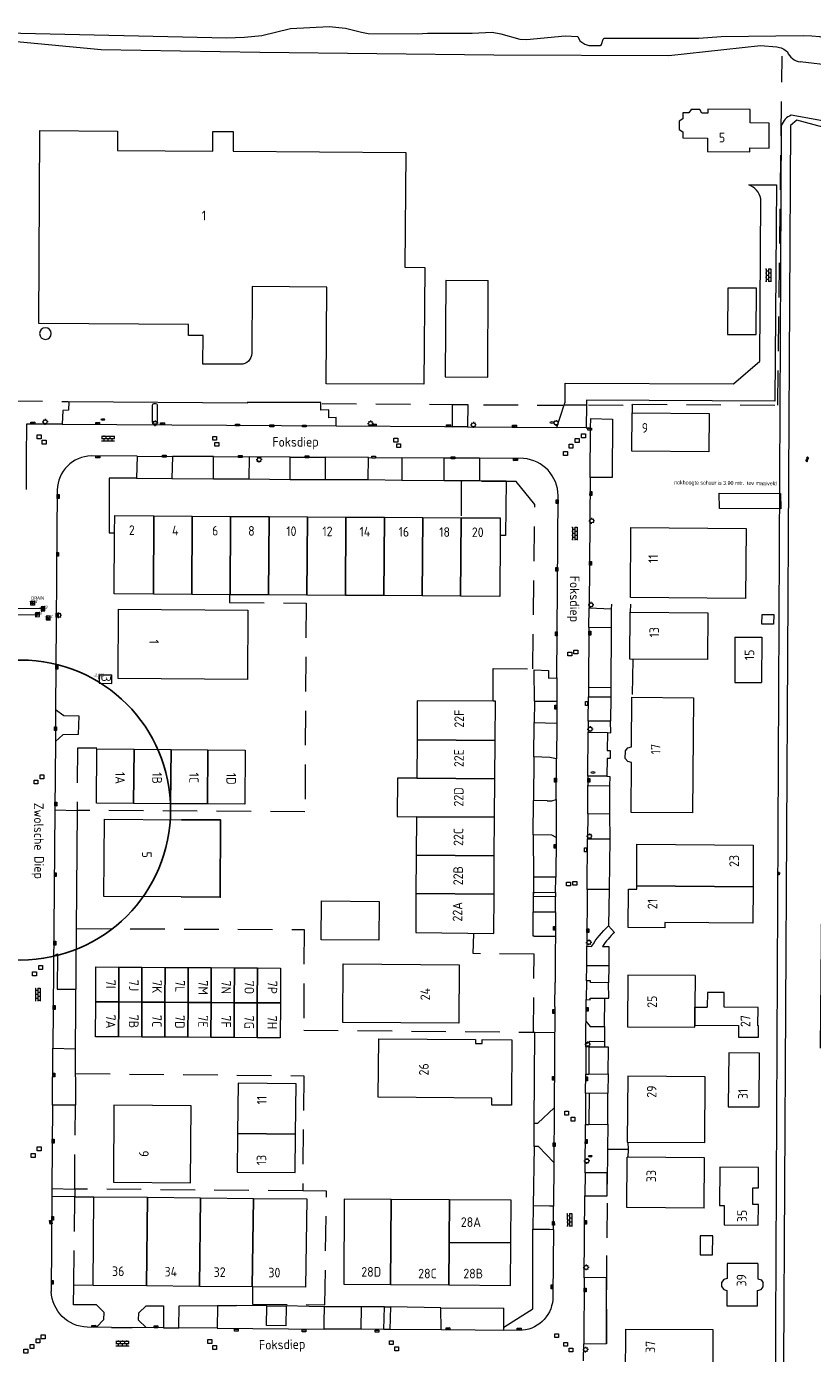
# Model space of a CAD drawing. Extents: x 168769 to 512904, y 516715 to 1559940.
# Tile 27 of 186: x 171055 to 171259, y 518560 to 518906. Entities that reach past the tile are written whole.
import ezdxf
from ezdxf.enums import TextEntityAlignment as Align

# ---------------------------------------------------------------- set-up
doc = ezdxf.new("R2010")
doc.units = 0
doc.header["$MEASUREMENT"] = 0
doc.linetypes.add('LP', pattern=[14, 9, -5])
doc.linetypes.add('OVERBOUW', pattern=[2, 1.5, -0.5])
doc.layers.get('0').update_dxf_attribs({"linetype": 'CONTINUOUS'})
for name, color, linetype, lineweight in [('+Overig_opstal_BWT', 4, 'CONTINUOUS', 0), ('B01_HOOFDGEBOUW', 10, 'CONTINUOUS', 0), ('B02_bijgebouw', 12, 'CONTINUOUS', 0), ('B07_scheidingsmuur', 14, 'CONTINUOUS', 25), ('B16_LUIFEL', 6, 'OVERBOUW', 25), ('H01_HOOGTEPUNT', 7, 'CONTINUOUS', 18), ('H01_SYMBOOL', 7, 'CONTINUOUS', 18), ('L54_Drainageput', 7, 'CONTINUOUS', 18), ('Q21_LANTAARNPAAL', 7, 'CONTINUOUS', 18), ('Q23_kolk', 7, 'CONTINUOUS', 18), ('Q28_rioolput', 7, 'CONTINUOUS', 18), ('Q722_RIOOLPUT_RWA', 5, 'CONTINUOUS', 18), ('Q723_RIOOLPUT_DWA', 32, 'CONTINUOUS', 18), ('Q92_BRANDKRAAN', 7, 'CONTINUOUS', 0), ('Q97_TROTTOIRKOLK', 7, 'CONTINUOUS', 0), ('Ri-nw-DWA-bob-hoogtes', 1, 'CONTINUOUS', 0), ('Ri-nw-RWA-bob-hoogtes', 4, 'CONTINUOUS', 0), ('S02_symb_open_verh', 7, 'CONTINUOUS', 13), ('T03_HEK', 34, 'CONTINUOUS', 0), ('T09_INSTEEKSLOOT', 72, 'CONTINUOUS', 0), ('T51_CULTUURSCHEIDING', 3, 'CONTINUOUS', 0), ('V00_kant_verharding', 252, 'CONTINUOUS', 0), ('V04_Kant_op_inrit', 254, 'CONTINUOUS', 13), ('W00_KANT_WATER', 140, 'CONTINUOUS', 0)]:
    doc.layers.add(name, color=color, linetype=linetype, lineweight=lineweight)
for name, color, linetype in [('B14_dakrand_bijgebouw', 30, 'CONTINUOUS'), ('nieuwe mutatie', 6, 'CONTINUOUS'), ('S04_Talud', 7, 'CONTINUOUS'), ('S05_Water', 132, 'CONTINUOUS'), ('Z02_Huisnummer', 253, 'CONTINUOUS'), ('Z06_STRAATNAAM', 7, 'CONTINUOUS')]:
    doc.layers.add(name, color=color, linetype=linetype)
doc.styles.add('ISOCP', font='isocp.shx', dxfattribs={"height": 1.8})
doc.styles.get("Standard").update_dxf_attribs({"font": 'ISOB.SHX'})

# ---------------------------------------------------------------- blocks, each defined once
blk = doc.blocks.new('Q92')
at = {"color": 0}
blk.add_ellipse((0, 0), major_axis=(-0.991, 0), ratio=0.499983, start_param=1.570796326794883, end_param=7.853981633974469, dxfattribs=at)
blk = doc.blocks.new('Q21')
at = {"color": 0}
for points in [[(-1.5, 0), (-1, 0)], [(-1.06, 1.06), (-0.71, 0.71)], [(0, 1.5), (0, 1)], [(1.06, 1.06), (0.71, 0.71)], [(1.5, 0), (1, 0)], [(-1.06, -1.06), (-0.71, -0.71)], [(0, -1.5), (0, -1)], [(1.06, -1.06), (0.71, -0.71)]]:
    blk.add_lwpolyline(points, dxfattribs=at)
blk.add_circle((0, 0), 1, dxfattribs=at)
blk = doc.blocks.new('Q28')
at = {"color": 0}
blk.add_lwpolyline([(1, 1), (1, -1), (-1, -1), (-1, 1)], close=True, dxfattribs=at)
blk = doc.blocks.new('S05')
at = {"color": 0}
for p, q in [((0.08, 0.3), (0.38, 0.59)), ((0.11, -0.19), (0.41, 0.09)), ((0.38, 0.59), (0.68, 0.71)), ((0.41, 0.09), (0.71, 0.21)), ((0.68, 0.71), (1.01, 0.62)), ((0.71, 0.21), (1.02, 0.12)), ((1.01, 0.62), (1.33, 0.37)), ((1.02, 0.12), (1.36, -0.12)), ((1.33, 0.37), (1.66, 0.13)), ((1.66, 0.13), (1.97, 0.04)), ((1.97, 0.04), (2.28, 0.16)), ((2.28, 0.16), (2.58, 0.44)), ((1.36, -0.12), (1.68, -0.37)), ((1.68, -0.37), (2, -0.46)), ((2, -0.46), (2.31, -0.33)), ((2.31, -0.33), (2.61, -0.05))]:
    blk.add_line(p, q, dxfattribs=at)
blk = doc.blocks.new('S024')
at = {"color": 0}
for p, q in [((0, 1.2), (6.7, 1.2)), ((0, 0), (6.7, 0)), ((0.2, 1.2), (0.2, 0)), ((1.25, 1.5), (1.25, 1.2)), ((1.25, 0), (1.25, -1.2)), ((2.3, 1.2), (2.3, 0)), ((3.35, 1.5), (3.35, 1.2)), ((3.35, 0), (3.35, -1.2)), ((4.4, 1.2), (4.4, 0)), ((5.45, 1.5), (5.45, 1.2)), ((5.45, 0), (5.45, -1.2)), ((6.5, 1.2), (6.5, 0)), ((0, -1.2), (6.7, -1.2)), ((0.2, -1.2), (0.2, -1.5)), ((2.3, -1.2), (2.3, -1.5)), ((4.4, -1.2), (4.4, -1.5)), ((6.5, -1.2), (6.5, -1.5))]:
    blk.add_line(p, q, dxfattribs=at)
blk = doc.blocks.new('S04')
at = {"color": 0}
for p, q in [((0, 0.5), (0.5, 0.5)), ((0, 0.25), (1, 0.25)), ((0, 0), (0.5, 0)), ((0, -0.25), (1, -0.25)), ((0, -0.5), (0.5, -0.5))]:
    blk.add_line(p, q, dxfattribs=at)
blk = doc.blocks.new('Q97')
blk.add_hatch(color=256).paths.add_polyline_path([(-1, 1), (-1, 0), (1, 1)])
blk.add_line((1, 1), (-1, 0))
at = {"color": 0}
for points in [[(-1, 0), (-1, 1), (1, 1), (1, 0), (-1, 0)], [(0, 0.8), (0, 1)]]:
    blk.add_lwpolyline(points, dxfattribs=at)
blk = doc.blocks.new('Q23')
at = {"color": 0}
blk.add_lwpolyline([(0.99, -0.5), (-0.99, -0.5), (-0.99, 0.5), (0.99, 0.5), (0.99, -0.5)], dxfattribs=at)
blk = doc.blocks.new('Q723')
for points in [[(-1, 1), (1, -1)], [(-1, -1), (1, 1)], [(-1, -1), (1, -1), (1, 1), (-1, 1), (-1, -1)], [(0.8, 0.8), (-0.8, 0.8)], [(0.6, 0.6), (-0.6, 0.6)], [(0.4, 0.4), (-0.4, 0.4)], [(0.2, 0.2), (-0.2, 0.2)], [(0.8, -0.8), (-0.8, -0.8)], [(0.6, -0.6), (-0.6, -0.6)], [(0.4, -0.4), (-0.4, -0.4)], [(0.2, -0.2), (-0.2, -0.2)]]:
    blk.add_lwpolyline(points)
blk = doc.blocks.new('HPUNT')
blk.add_circle((0, 0), 0.267)
blk = doc.blocks.new('L54')
for points in [[(-1, 0), (1, 0)], [(-0.107, 0.213), (0.107, 0.213), (0.187, 0.16), (-0.187, 0.16), (-0.213, 0.107), (0.213, 0.107), (0.24, 0.053), (-0.24, 0.053), (-0.24, 0), (0.24, 0), (0.24, -0.053), (-0.24, -0.053), (-0.213, -0.107), (0.213, -0.107), (0.187, -0.16), (-0.187, -0.16), (-0.107, -0.213), (0.107, -0.213), (0, -0.267)], [(0, -1), (0, 1)]]:
    blk.add_lwpolyline(points)
blk.add_circle((0, 0), 0.267)
blk = doc.blocks.new('Q722')
for points in [[(-1, 1), (1, -1)], [(-1, -1), (1, -1), (1, 1), (-1, 1), (-1, -1)], [(-0.8, 0.8), (-1, 0.8)], [(-0.6, 0.6), (-1, 0.6)], [(-0.4, 0.4), (-1, 0.4)], [(-0.2, 0.2), (-1, 0.2)], [(-1, 0), (0, 0)], [(0.2, -0.2), (-1, -0.2)], [(0.4, -0.4), (-1, -0.4)], [(0.6, -0.6), (-1, -0.6)], [(0.8, -0.8), (-1, -0.8)]]:
    blk.add_lwpolyline(points)

msp = doc.modelspace()

# ---------------------------------------------------------------- linework, layer by layer
at = {"layer": '+Overig_opstal_BWT'}
for points in [[(171061.04, 518825.64, 1), (171058.01, 518825.64)], [(171058.01, 518825.64, 1), (171061.04, 518825.64)]]:
    msp.add_lwpolyline(points, format="xyb", dxfattribs=at)
at = {"layer": 'B01_HOOFDGEBOUW'}
for points in [[(171225.34, 518883.05), (171225.33, 518881.48), (171224.4, 518880.93), (171224.38, 518878.7), (171225.29, 518878.15), (171225.29, 518876.55), (171231.77, 518876.5), (171231.74, 518872.99), (171242.76, 518872.91), (171242.77, 518873.91), (171247.77, 518873.89), (171247.82, 518880.38), (171242.84, 518880.42), (171242.86, 518883.91), (171231.84, 518883.98), (171231.83, 518882.98), (171230.26, 518883), (171229.71, 518883.93), (171227.48, 518883.96), (171226.92, 518883.03), (171225.34, 518883.05)], [(171057.78, 518828.26), (171058.1, 518878.42)], [(171058.1, 518878.42), (171078.29, 518878.29), (171078.26, 518873.27), (171103.07, 518873.11), (171103.1, 518878.21), (171108.35, 518878.18), (171108.32, 518873.07), (171153.25, 518872.75), (171153.04, 518842.88), (171158.18, 518842.84)], [(171158.18, 518842.84), (171157.96, 518812.44), (171132.53, 518812.58)], [(171163.65, 518839.52), (171163.5, 518814.38)], [(171163.65, 518839.52), (171174.73, 518839.46)], [(171174.56, 518814.31), (171174.73, 518839.46)], [(171132.53, 518812.58), (171132.7, 518837.73)], [(171100.49, 518817.71), (171100.54, 518825.14), (171096.72, 518825.17), (171096.77, 518828.01), (171057.78, 518828.26)], [(171163.5, 518814.38), (171174.56, 518814.31)], [(171212.15, 518805.03), (171232.16, 518804.88), (171232.08, 518794.86), (171212.07, 518795.02)], [(171212.07, 518795.02), (171212.15, 518805.03)], [(171077.53, 518773.77), (171077.56, 518778.28), (171087.73, 518778.22)], [(171087.73, 518778.22), (171097.71, 518778.16)], [(171097.71, 518778.16), (171107.69, 518778.1)], [(171107.69, 518778.1), (171117.68, 518778.04)], [(171117.68, 518778.04), (171127.68, 518777.98)], [(171127.68, 518777.98), (171137.68, 518777.92)], [(171137.68, 518777.92), (171147.68, 518777.86)], [(171147.68, 518777.86), (171157.68, 518777.8)], [(171157.68, 518777.8), (171167.66, 518777.74)], [(171167.66, 518777.74), (171177.84, 518777.68)], [(171177.84, 518777.68), (171177.81, 518773.12)], [(171087.6, 518757.85), (171077.43, 518757.91), (171077.53, 518773.77)], [(171177.81, 518773.12), (171177.71, 518757.29), (171167.53, 518757.35)], [(171097.58, 518757.78), (171087.6, 518757.85)], [(171107.56, 518757.72), (171097.58, 518757.78)], [(171117.55, 518757.66), (171107.56, 518757.72)], [(171127.55, 518757.6), (171117.55, 518757.66)], [(171137.55, 518757.54), (171127.55, 518757.6)], [(171147.55, 518757.48), (171137.55, 518757.54)], [(171157.55, 518757.41), (171147.55, 518757.48)], [(171167.53, 518757.35), (171157.55, 518757.41)], [(171078.52, 518753.94), (171112.19, 518753.67), (171112.1, 518735.64), (171078.43, 518735.92), (171078.52, 518753.94)], [(171231.78, 518740.84), (171211.58, 518740.98), (171211.66, 518753.16)], [(171211.66, 518753.16), (171231.84, 518753.02), (171231.78, 518740.84)], [(171238.89, 518746.69), (171238.84, 518734.89), (171245.83, 518734.84)], [(171238.89, 518746.69), (171245.9, 518746.66), (171245.83, 518734.84)], [(171073.51, 518736.91), (171073.48, 518734.7), (171076.79, 518734.66), (171076.81, 518736.87)], [(171073.51, 518736.91), (171076.81, 518736.87)], [(171212.1, 518731.07), (171228.11, 518730.92), (171227.86, 518700.94), (171211.85, 518701.07), (171211.96, 518714.09), (171210.98, 518714.29), (171210.36, 518715.11), (171210.37, 518717.13), (171211.01, 518717.93), (171211.99, 518718.11), (171212.1, 518731.07)], [(171175.97, 518730.05), (171156.26, 518730.12), (171156.21, 518719.96)], [(171176.57, 518730.04), (171175.97, 518730.05)], [(171176.5, 518719.82), (171176.57, 518730.04)], [(171082.47, 518703.44), (171072.78, 518703.53), (171072.9, 518717.65), (171082.59, 518717.56)], [(171082.59, 518717.56), (171092.19, 518717.48)], [(171092.19, 518717.48), (171101.79, 518717.4)], [(171111.48, 518717.32), (171111.36, 518703.2), (171101.67, 518703.28)], [(171101.79, 518717.4), (171111.48, 518717.32)], [(171156.21, 518719.96), (171156.15, 518709.98)], [(171176.43, 518709.82), (171176.5, 518719.82)], [(171156.15, 518709.98), (171151.13, 518710.02), (171151.05, 518699.99), (171156.06, 518699.96)], [(171176.36, 518699.82), (171176.43, 518709.82)], [(171092.07, 518703.36), (171082.47, 518703.44)], [(171101.67, 518703.28), (171092.07, 518703.36)], [(171156.06, 518699.96), (171155.99, 518689.96)], [(171176.29, 518689.82), (171176.36, 518699.82)], [(171094.79, 518679.1), (171074.7, 518679.25), (171074.85, 518699.32), (171094.92, 518699.18)], [(171155.99, 518689.96), (171155.91, 518679.96)], [(171176.22, 518679.82), (171176.29, 518689.82)], [(171213.32, 518681.95), (171213.37, 518692.79), (171243.64, 518692.56), (171243.58, 518681.72)], [(171155.91, 518679.96), (171155.84, 518669.83), (171176.15, 518669.6)], [(171176.15, 518669.6), (171176.22, 518679.82)], [(171220.62, 518671.1), (171211.14, 518671.12), (171211.16, 518681.11)], [(171211.16, 518681.11), (171213.32, 518681.1), (171213.32, 518681.95)], [(171243.58, 518681.72), (171243.52, 518672.29), (171220.63, 518672.44), (171220.62, 518671.1)], [(171072.6, 518651.83), (171072.64, 518660.91), (171078.64, 518660.87)], [(171078.64, 518660.87), (171084.64, 518660.83)], [(171084.64, 518660.83), (171090.65, 518660.79)], [(171090.65, 518660.79), (171096.65, 518660.75)], [(171096.65, 518660.75), (171102.65, 518660.71)], [(171102.65, 518660.71), (171108.66, 518660.67)], [(171108.66, 518660.67), (171114.66, 518660.63)], [(171114.66, 518660.63), (171120.66, 518660.59)], [(171120.66, 518660.59), (171120.63, 518651.52)], [(171136.88, 518646.48), (171136.97, 518661.67), (171167.16, 518661.46), (171167.05, 518646.27), (171136.88, 518646.48)], [(171228.5, 518658.63), (171211.01, 518658.8), (171210.94, 518645.34), (171228.41, 518645.2)], [(171228.5, 518658.63), (171228.42, 518650.45), (171228.44, 518650.45)], [(171078.57, 518642.71), (171072.56, 518642.75), (171072.6, 518651.83)], [(171120.63, 518651.52), (171120.59, 518642.44), (171114.59, 518642.48)], [(171228.41, 518645.74), (171239.79, 518645.65), (171239.77, 518642.65), (171245.02, 518642.61), (171245.04, 518645.61), (171244.86, 518645.61), (171244.9, 518650.33), (171236.05, 518650.4), (171236.08, 518654.23), (171231.7, 518654.27), (171231.67, 518650.45)], [(171228.44, 518650.45), (171231.67, 518650.45)], [(171228.41, 518645.2), (171228.41, 518645.74)], [(171084.57, 518642.67), (171078.57, 518642.71)], [(171090.57, 518642.63), (171084.57, 518642.67)], [(171096.58, 518642.59), (171090.57, 518642.63)], [(171102.58, 518642.55), (171096.58, 518642.59)], [(171108.58, 518642.52), (171102.58, 518642.55)], [(171114.59, 518642.48), (171108.58, 518642.52)], [(171146.11, 518627.02), (171146.22, 518642.16)], [(171146.22, 518642.16), (171171.36, 518642), (171171.35, 518641), (171173.14, 518641), (171173.14, 518642), (171180.85, 518641.96), (171180.72, 518624.91), (171175.67, 518624.94), (171175.68, 518626.79), (171146.11, 518627.02)], [(171245.15, 518624.47), (171245.24, 518638.47), (171237.26, 518638.52), (171237.16, 518624.53), (171245.15, 518624.47)], [(171211, 518632.51), (171210.87, 518615.36), (171211.06, 518615.36)], [(171211.06, 518615.36), (171231.04, 518615.2), (171231.17, 518632.35), (171211, 518632.51)], [(171124.71, 518630.52), (171109.63, 518630.68), (171109.51, 518617.6)], [(171124.59, 518617.44), (171124.71, 518630.52)], [(171097.45, 518624.79), (171077.35, 518624.95), (171077.21, 518604.88), (171097.3, 518604.73), (171097.45, 518624.79)], [(171109.51, 518617.6), (171109.42, 518607.54), (171124.49, 518607.4), (171124.59, 518617.44)], [(171230.87, 518598.11), (171210.8, 518598.3), (171210.87, 518611.4)], [(171230.87, 518598.11), (171231, 518611.21), (171210.87, 518611.4)], [(171245.01, 518603.41), (171245.04, 518608.74), (171234.93, 518608.82), (171234.88, 518598.82), (171236.08, 518598.81), (171236.05, 518593.82), (171244.95, 518593.77), (171244.98, 518599.1), (171243.53, 518599.12), (171243.55, 518603.42), (171245.01, 518603.41)], [(171085.83, 518577.92), (171071.92, 518578.04), (171072.14, 518601.12), (171086.06, 518600.98)], [(171086.06, 518600.98), (171099.84, 518600.85)], [(171099.84, 518600.85), (171113.62, 518600.71)], [(171127.54, 518600.58), (171127.17, 518577.57), (171113.26, 518577.69)], [(171113.62, 518600.71), (171127.54, 518600.58)], [(171149.43, 518600.43), (171137.27, 518600.51), (171137.13, 518578.35), (171149.27, 518578.27)], [(171164.61, 518600.34), (171149.43, 518600.43)], [(171180.57, 518589.14), (171180.64, 518600.23), (171164.61, 518600.34)], [(171180.5, 518578.07), (171180.57, 518589.14)], [(171244.84, 518583.75), (171236.85, 518583.79), (171236.83, 518579.84), (171235.97, 518579.59), (171235.36, 518578.8), (171235.35, 518577.81), (171235.96, 518577.02), (171236.8, 518576.78), (171236.77, 518572.79), (171244.76, 518572.75), (171244.78, 518576.73), (171245.69, 518577), (171246.23, 518577.71), (171246.23, 518578.77)], [(171244.84, 518583.75), (171244.8, 518579.75), (171245.73, 518579.5), (171246.23, 518578.77)], [(171099.64, 518577.8), (171085.83, 518577.92)], [(171113.26, 518577.69), (171099.64, 518577.8)], [(171149.27, 518578.27), (171164.43, 518578.17)], [(171164.43, 518578.17), (171180.5, 518578.07)], [(171233.1, 518553.88), (171210.41, 518553.99), (171210.46, 518566.68)], [(171210.46, 518566.68), (171233.16, 518566.57), (171233.1, 518553.88)]]:
    msp.add_lwpolyline(points, dxfattribs=at)
msp.add_lwpolyline([(171132.7, 518837.73), (171113.28, 518837.86), (171113.17, 518820.54, -0.417728), (171110.31, 518817.65), (171100.49, 518817.71)], format="xyb", dxfattribs=at)
msp.add_lwpolyline([(171211.81, 518775.22), (171241.78, 518774.97), (171241.64, 518756.74), (171211.68, 518756.97)], close=True, dxfattribs=at)
at = {"layer": 'B02_bijgebouw'}
for points in [[(171244.52, 518837.41), (171237.03, 518837.44), (171236.95, 518825.42), (171244.44, 518825.39), (171244.52, 518837.41)], [(171234.8, 518784.15), (171250.77, 518784.08), (171250.81, 518780.08), (171234.85, 518780.15), (171234.8, 518784.15)], [(171245.89, 518750.04), (171245.97, 518752.57), (171248.97, 518752.59), (171248.89, 518750.07), (171245.89, 518750.04)], [(171146.35, 518677.95), (171146.27, 518667.85), (171131.22, 518667.96), (171131.3, 518678.06), (171146.35, 518677.95)], [(171233.09, 518590.94), (171229.87, 518590.96), (171229.84, 518586.01), (171233.06, 518585.99), (171233.09, 518590.94)]]:
    msp.add_lwpolyline(points, dxfattribs=at)
at = {"layer": 'B07_scheidingsmuur'}
for points in [[(171087.73, 518778.22), (171087.6, 518757.85)], [(171097.58, 518757.78), (171097.71, 518778.16)], [(171107.69, 518778.1), (171107.56, 518757.72)], [(171117.55, 518757.66), (171117.68, 518778.04)], [(171127.68, 518777.98), (171127.55, 518757.6)], [(171137.55, 518757.54), (171137.68, 518777.92)], [(171147.68, 518777.86), (171147.55, 518757.48)], [(171157.55, 518757.41), (171157.68, 518777.8)], [(171167.66, 518777.74), (171167.53, 518757.35)], [(171082.47, 518703.44), (171082.59, 518717.56)], [(171092.07, 518703.36), (171092.19, 518717.48)], [(171101.67, 518703.28), (171101.79, 518717.4)], [(171156.21, 518719.96), (171176.5, 518719.82)], [(171156.15, 518709.98), (171156.15, 518709.96), (171176.43, 518709.82)], [(171156.06, 518699.96), (171176.36, 518699.82)], [(171176.29, 518689.82), (171155.99, 518689.96)], [(171155.91, 518679.96), (171176.22, 518679.82)], [(171243.58, 518681.72), (171213.32, 518681.95)], [(171078.6, 518651.79), (171078.64, 518660.87)], [(171084.64, 518660.83), (171084.61, 518651.75)], [(171090.61, 518651.71), (171090.65, 518660.79)], [(171096.65, 518660.75), (171096.61, 518651.67)], [(171102.62, 518651.63), (171102.65, 518660.71)], [(171108.66, 518660.67), (171108.62, 518651.59)], [(171114.62, 518651.56), (171114.66, 518660.63)], [(171072.6, 518651.83), (171078.6, 518651.79)], [(171078.57, 518642.71), (171078.6, 518651.79)], [(171078.6, 518651.79), (171084.61, 518651.75)], [(171084.61, 518651.75), (171084.57, 518642.67)], [(171084.61, 518651.75), (171090.61, 518651.71)], [(171090.57, 518642.63), (171090.61, 518651.71)], [(171090.61, 518651.71), (171096.61, 518651.67)], [(171096.61, 518651.67), (171096.58, 518642.59)], [(171096.61, 518651.67), (171102.62, 518651.63)], [(171102.58, 518642.55), (171102.62, 518651.63)], [(171102.62, 518651.63), (171108.62, 518651.59)], [(171108.62, 518651.59), (171108.58, 518642.52)], [(171108.62, 518651.59), (171114.62, 518651.56)], [(171114.59, 518642.48), (171114.62, 518651.56)], [(171114.62, 518651.56), (171120.63, 518651.52)], [(171228.41, 518645.74), (171228.44, 518650.45)], [(171109.51, 518617.6), (171124.59, 518617.44)], [(171085.83, 518577.92), (171086.06, 518600.98)], [(171099.84, 518600.85), (171099.64, 518577.8)], [(171113.26, 518577.69), (171113.62, 518600.71)], [(171149.27, 518578.27), (171149.43, 518600.43)], [(171164.61, 518600.34), (171164.52, 518589.25)], [(171164.52, 518589.25), (171164.43, 518578.17)], [(171164.52, 518589.25), (171180.57, 518589.14)]]:
    msp.add_lwpolyline(points, dxfattribs=at)
at = {"layer": 'B14_dakrand_bijgebouw', "flags": 128}
msp.add_lwpolyline([(171094.92, 518699.18), (171105.09, 518699.12), (171104.98, 518679.03), (171094.79, 518679.1)], dxfattribs=at)
at = {"layer": 'nieuwe mutatie'}
msp.add_circle((171053.08, 518701.7), 39.01, dxfattribs=at)
at = {"layer": 'Ri-nw-DWA-bob-hoogtes'}
msp.add_line((171058.88, 518754.06), (171001.52, 518754.49), dxfattribs=at)
at = {"layer": 'Ri-nw-RWA-bob-hoogtes'}
msp.add_line((170999.69, 518752.97), (171057.46, 518752.49), dxfattribs=at)
at = {"layer": 'T03_HEK', "linetype": 'LP'}
for points in [[(171212.17, 518807.02), (171212.24, 518807.26), (171250.01, 518807.05), (171251.18, 518897.76)], [(171049.75, 518808.11), (171065.45, 518807.97)], [(171131.47, 518807.44), (171194.07, 518806.99)], [(171200.82, 518807.13), (171212.17, 518807.02)], [(171212.17, 518807.02), (171212.15, 518805.03)], [(171175.97, 518730.05), (171175.95, 518738.53), (171186.32, 518738.45), (171186.82, 518781.21), (171181.94, 518787.17), (171167.64, 518787.22), (171167.66, 518777.74)], [(171107.43, 518757.59), (171107.42, 518755.66), (171127.32, 518755.54), (171127.03, 518701.23)], [(171211.68, 518755.22), (171211.66, 518753.16)], [(171212.34, 518740.8), (171212.1, 518731.07)], [(171072.9, 518717.81), (171067.89, 518717.8), (171067.76, 518701.63)], [(171127.03, 518701.23), (171067.76, 518701.63)], [(171067.6, 518670.89), (171126.8, 518670.61), (171126.71, 518644.46), (171186.45, 518643.93), (171186.66, 518664.19), (171170.81, 518664.36), (171170.96, 518669.53)], [(171126.7, 518632.59), (171126.45, 518602.65), (171067.13, 518603.12), (171067.3, 518624.98)], [(171067.35, 518633.16), (171126.7, 518632.59)], [(171211.06, 518615.36), (171211.09, 518613.38)], [(171211.09, 518613.38), (171205.77, 518613.43), (171205.48, 518585.87)], [(171211.09, 518613.38), (171211.05, 518611.44)], [(171071.92, 518578.04), (171066.91, 518578.1), (171067.13, 518601.13), (171069.84, 518601.11), (171072.14, 518601.12)], [(171113.42, 518577.69), (171113.37, 518573.18), (171132.2, 518573.05), (171132.63, 518602.55), (171126.45, 518602.65)], [(171205.48, 518585.87), (171205.46, 518552.02), (171251.81, 518551.84)]]:
    msp.add_lwpolyline(points, dxfattribs=at)
at = {"layer": 'T09_INSTEEKSLOOT'}
for points in [[(171049.28, 518901.88), (171074, 518899.5), (171115.3, 518898.8), (171176.2, 518898.1), (171221.7, 518898)], [(171221.7, 518898), (171245.57, 518900.54)], [(171249.29, 518512.13), (171251.02, 518879.79)]]:
    msp.add_lwpolyline(points, dxfattribs=at)
for points in [[(171245.57, 518900.54), (171249.74, 518900.24, -0.140619), (171252.52, 518898.9, 0.266643), (171255.83, 518896.29, 0.266643)], [(171381.69, 518831.28), (171381.29, 518830.12), (171346.12, 518830.9, -0.187436), (171343.67, 518833.51), (171344.21, 518841.03), (171344.73, 518861.46), (171345.45, 518891.1, 0.327973), (171343.48, 518892.55), (171285.64, 518893.78), (171264.61, 518895.32), (171255.83, 518896.29)], [(171266.78, 518639.68), (171267.27, 518877.06, 0.14346), (171264.55, 518880.48), (171253.5, 518882.41, 0.23998), (171251.02, 518879.79)]]:
    msp.add_lwpolyline(points, format="xyb", dxfattribs=at)
at = {"layer": 'T51_CULTUURSCHEIDING'}
for points in [[(171083.25, 518788.06), (171076.11, 518788.06), (171076.08, 518773.77), (171077.54, 518773.77)], [(171092.43, 518787.98), (171103.25, 518787.86)], [(171112.47, 518787.87), (171123.21, 518787.72)], [(171132.28, 518787.72), (171143.49, 518787.64)], [(171152.24, 518787.48), (171163.24, 518787.41)], [(171172.41, 518787.39), (171179.37, 518787.32), (171179.23, 518773.11), (171177.83, 518773.12)], [(171206.74, 518755.26), (171206.7, 518754.04)], [(171206.71, 518749.1), (171206.58, 518733.57)], [(171206.56, 518731.14), (171206.54, 518724.86)], [(171186.76, 518730.05), (171186.68, 518724.44)], [(171205.7, 518721.85), (171205.64, 518717.22), (171206.46, 518717.19), (171206.39, 518715.13), (171205.65, 518715.12), (171205.59, 518710.48)], [(171186.59, 518715.52), (171186.48, 518704.15)], [(171206.26, 518707.97), (171206.24, 518700.64)], [(171067.76, 518701.63), (171067.26, 518639.59)], [(171186.38, 518695.22), (171186.48, 518684.24)], [(171206.12, 518681.03), (171205.96, 518671.62)], [(171206.08, 518661.15), (171206.01, 518656.79)], [(171204.98, 518645.38), (171205.04, 518652.75)], [(171186.45, 518643.93), (171186.79, 518643.93)], [(171186.63, 518620.28), (171186.79, 518643.93)], [(171204.94, 518641.45), (171204.95, 518640.07)], [(171205.93, 518633.09), (171205.85, 518628.07)], [(171205.8, 518620.02), (171205.77, 518613.43)], [(171186.62, 518614.17), (171186.35, 518598.75)], [(171178.76, 518567.22), (171186.3, 518571.93), (171186.31, 518592.7)], [(171141.66, 518572.46), (171132.09, 518572.53), (171132.09, 518572.53)], [(171147.68, 518572.5), (171149.29, 518572.46)]]:
    msp.add_lwpolyline(points, dxfattribs=at)
at = {"layer": 'V00_kant_verharding'}
for p, q in [((171186.79, 518643.93), (171191.99, 518643.86)), ((171094.3, 518572.78), (171104.29, 518572.86))]:
    msp.add_line(p, q, dxfattribs=at)
for points in [[(171135.15, 518801.65), (171135.18, 518803.77), (171133.23, 518803.73), (171133.2, 518805.76), (171131.18, 518805.72), (171131.15, 518807.71), (171111.97, 518807.73), (171111.96, 518807.51), (171065.59, 518807.92), (171065.48, 518805.68), (171064.02, 518805.66), (171063.88, 518802.07)], [(171165.37, 518801.42), (171165.37, 518807.2), (171169.38, 518807.17), (171169.31, 518801.39)], [(171192.52, 518801.23), (171194.49, 518807.07)], [(171194.49, 518807.07), (171200.25, 518807.08)], [(171200.25, 518807.08), (171200.22, 518801.16)], [(171201.32, 518801.15), (171201.39, 518803.56), (171207.01, 518803.38), (171206.91, 518788.21), (171201.21, 518788.21)], [(171054.61, 518802.09), (171054.52, 518793.38), (171054.48, 518785.11)], [(171063.88, 518802.07), (171054.61, 518802.09)], [(171063.88, 518802.07), (171135.15, 518801.65)], [(171135.15, 518801.65), (171163.33, 518801.44), (171165.37, 518801.42)], [(171169.31, 518801.39), (171165.37, 518801.42)], [(171169.31, 518801.39), (171192.52, 518801.23)], [(171200.22, 518801.16), (171192.52, 518801.23)], [(171200.22, 518801.16), (171201.32, 518801.15)], [(171201.21, 518788.21), (171201.32, 518801.15)], [(171083.39, 518793.76), (171071.49, 518793.83)], [(171083.39, 518793.76), (171083.25, 518788.06)], [(171083.39, 518793.76), (171092.61, 518793.69)], [(171092.61, 518793.69), (171092.43, 518787.98)], [(171103.28, 518793.65), (171092.61, 518793.69)], [(171103.25, 518787.86), (171103.28, 518793.65)], [(171103.28, 518793.65), (171112.51, 518793.61)], [(171112.51, 518793.61), (171112.47, 518787.87)], [(171123.18, 518793.5), (171112.51, 518793.61)], [(171123.18, 518793.5), (171132.31, 518793.45)], [(171123.21, 518787.72), (171123.18, 518793.5)], [(171132.31, 518793.45), (171132.28, 518787.72)], [(171143.56, 518793.38), (171132.31, 518793.45)], [(171143.49, 518787.64), (171143.56, 518793.38)], [(171143.56, 518793.38), (171152.25, 518793.33)], [(171152.25, 518793.33), (171152.24, 518787.48)], [(171163.26, 518793.26), (171152.25, 518793.33)], [(171163.24, 518787.41), (171163.26, 518793.26)], [(171172.4, 518793.2), (171163.26, 518793.26)], [(171172.4, 518793.2), (171172.41, 518787.39)], [(171083.25, 518788.06), (171092.43, 518787.98)], [(171103.25, 518787.86), (171112.47, 518787.87)], [(171123.21, 518787.72), (171132.28, 518787.72)], [(171143.49, 518787.64), (171152.24, 518787.48)], [(171163.24, 518787.41), (171172.41, 518787.39)], [(171201.21, 518788.21), (171200.97, 518754.29)], [(171062.57, 518784.92), (171062.17, 518727.87)], [(171200.89, 518749.16), (171200.97, 518754.29)], [(171200.97, 518754.29), (171206.7, 518754.04), (171206.71, 518749.1)], [(171200.89, 518749.16), (171200.79, 518733.64)], [(171206.71, 518749.1), (171200.89, 518749.16)], [(171186.76, 518730.05), (171186.66, 518738.14), (171190.38, 518738.04), (171190.37, 518736.04), (171192.59, 518736.06)], [(171192.59, 518736.06), (171192.57, 518730.05)], [(171200.74, 518724.86), (171200.79, 518731.18)], [(171200.79, 518733.64), (171206.58, 518733.57)], [(171200.79, 518733.64), (171200.79, 518731.18)], [(171200.79, 518731.18), (171206.56, 518731.14)], [(171206.58, 518733.57), (171206.56, 518731.14)], [(171062.17, 518727.87), (171062.14, 518719.57)], [(171062.17, 518727.87), (171064.29, 518726.26), (171068.17, 518726.23), (171068.04, 518721.36), (171064.05, 518721.23), (171062.14, 518719.57)], [(171186.76, 518730.05), (171192.57, 518730.05)], [(171192.57, 518730.05), (171192.52, 518724.34)], [(171186.59, 518715.52), (171186.68, 518724.44)], [(171186.68, 518724.44), (171192.52, 518724.34)], [(171192.52, 518724.34), (171192.47, 518715.03)], [(171200.74, 518724.86), (171200.72, 518721.93)], [(171206.54, 518724.86), (171200.74, 518724.86)], [(171205.7, 518721.85), (171206.58, 518721.83), (171206.54, 518724.86)], [(171200.65, 518710.56), (171200.72, 518721.93)], [(171200.72, 518721.93), (171205.7, 518721.85)], [(171062.14, 518719.57), (171061.98, 518701.72)], [(171192.47, 518715.03), (171190.72, 518715.4), (171186.59, 518715.52)], [(171192.4, 518704.43), (171192.47, 518715.03)], [(171200.65, 518710.56), (171200.61, 518708.11)], [(171205.59, 518710.48), (171200.65, 518710.56)], [(171205.59, 518710.48), (171206.36, 518710.47), (171206.26, 518707.97)], [(171200.58, 518700.72), (171200.61, 518708.11)], [(171200.61, 518708.11), (171206.26, 518707.97)], [(171186.38, 518695.22), (171186.48, 518704.15)], [(171190.03, 518704.13), (171186.48, 518704.15)], [(171190.03, 518704.13), (171191.21, 518704.13), (171192.4, 518704.43)], [(171192.4, 518704.43), (171192.35, 518694.57)], [(171061.98, 518701.72), (171061.49, 518639.74)], [(171061.98, 518701.72), (171067.76, 518701.63)], [(171200.58, 518700.72), (171200.55, 518694.24)], [(171206.24, 518700.64), (171200.58, 518700.72)], [(171206.24, 518700.64), (171206.3, 518694.18)], [(171192.35, 518694.57), (171191.24, 518695.15), (171186.38, 518695.22)], [(171192.35, 518694.57), (171192.28, 518684.21)], [(171200.55, 518694.24), (171206.3, 518694.18), (171206.12, 518681.03), (171200.45, 518681.02)], [(171200.45, 518681.02), (171200.55, 518694.24)], [(171186.48, 518684.24), (171186.43, 518675.27)], [(171192.28, 518684.21), (171186.48, 518684.24)], [(171192.24, 518680.25), (171192.28, 518684.21)], [(171192.24, 518679.09), (171186.44, 518679.19), (171186.47, 518680.32), (171192.24, 518680.25)], [(171192.22, 518675.2), (171192.24, 518679.09)], [(171192.24, 518680.25), (171192.24, 518679.09)], [(171200.45, 518681.02), (171200.36, 518666.31)], [(171186.39, 518668.94), (171186.43, 518675.27), (171192.22, 518675.2)], [(171192.22, 518675.2), (171192.16, 518668.91)], [(171186.69, 518668.93), (171186.39, 518668.94)], [(171186.69, 518668.93), (171192.16, 518668.91)], [(171192.16, 518668.91), (171192.15, 518664.88)], [(171200.31, 518661.19), (171200.36, 518666.31)], [(171061.68, 518663.77), (171062.65, 518664.27), (171062.6, 518655.13), (171067.39, 518655.13)], [(171192.15, 518664.88), (171192.08, 518656.83)], [(171200.28, 518657.24), (171200.31, 518661.19)], [(171192.04, 518650.56), (171192.08, 518656.83)], [(171200.2, 518652.4), (171201.22, 518652.38), (171201.24, 518652.78), (171206.04, 518652.75), (171206.01, 518656.79), (171201.3, 518656.81), (171201.3, 518657.24), (171200.28, 518657.24)], [(171200.28, 518657.24), (171200.2, 518652.4)], [(171200.13, 518640.08), (171200.2, 518652.4)], [(171192.04, 518650.56), (171191.83, 518624.21)], [(171200.11, 518646.82), (171201.23, 518645.44), (171204.98, 518645.38), (171204.94, 518641.45), (171201.19, 518641.5), (171200.06, 518640.79)], [(171061.49, 518639.74), (171067.26, 518639.59), (171067.3, 518624.98), (171061.36, 518624.98)], [(171061.36, 518624.98), (171061.49, 518639.74)], [(171200.13, 518640.08), (171200.08, 518633.03)], [(171200.91, 518640.06), (171200.13, 518640.08)], [(171200.89, 518633.02), (171205.93, 518633.09), (171205.99, 518640.07), (171200.91, 518640.06)], [(171200.91, 518640.06), (171200.89, 518633.02)], [(171200.03, 518628.03), (171200.08, 518633.03)], [(171200.08, 518633.03), (171200.89, 518633.02)], [(171200.03, 518628.03), (171200, 518619.95)], [(171200.97, 518628.02), (171200.03, 518628.03)], [(171200.88, 518619.93), (171205.8, 518620.02), (171205.85, 518628.07), (171200.97, 518628.02)], [(171200.97, 518628.02), (171200.88, 518619.93)], [(171061.36, 518624.98), (171061.36, 518624.98), (171061.22, 518603.24)], [(171191.78, 518610.01), (171187.79, 518614.2), (171186.62, 518614.17), (171186.63, 518620.28), (171187.61, 518620.26), (171191.83, 518624.21)], [(171191.83, 518624.21), (171191.78, 518610.01), (171191.68, 518598.7)], [(171199.89, 518607.36), (171200, 518619.95)], [(171200, 518619.95), (171200.88, 518619.93)], [(171199.89, 518607.36), (171199.84, 518601.33)], [(171200.82, 518607.33), (171199.89, 518607.36)], [(171200.78, 518601.35), (171205.6, 518601.34), (171205.66, 518607.34), (171200.82, 518607.33)], [(171061.22, 518603.24), (171061.2, 518601.2)], [(171061.22, 518603.24), (171067.13, 518603.12), (171067.13, 518601.13), (171061.2, 518601.2)], [(171061.2, 518601.2), (171061.04, 518576.48)], [(171199.7, 518580.06), (171199.84, 518601.33)], [(171199.84, 518601.33), (171200.78, 518601.35)], [(171190.65, 518598.7), (171186.35, 518598.75), (171186.31, 518592.7), (171190.63, 518592.66)], [(171191.68, 518598.7), (171190.65, 518598.7)], [(171191.64, 518592.62), (171191.68, 518598.7)], [(171178.76, 518567.22), (171186.3, 518571.93), (171186.31, 518592.7)], [(171190.63, 518592.66), (171191.64, 518592.62)], [(171199.57, 518562.9), (171205.43, 518562.91), (171205.43, 518580.1), (171199.7, 518580.06)], [(171199.7, 518580.06), (171199.57, 518562.9)], [(171072.77, 518567.17), (171074.75, 518569.16), (171074.77, 518571), (171072.79, 518572.98), (171066.83, 518573.03), (171066.91, 518578.1)], [(171085.74, 518567.09), (171083.75, 518569.06), (171083.78, 518570.92), (171085.73, 518572.78), (171090.26, 518572.74), (171090.23, 518567.05)], [(171094.25, 518567), (171094.3, 518572.78)], [(171104.29, 518572.65), (171104.18, 518566.97)], [(171104.29, 518572.65), (171104.29, 518572.86), (171109.24, 518572.8)], [(171117.12, 518572.77), (171109.24, 518572.8)], [(171122.12, 518572.73), (171122.04, 518567.59), (171117.05, 518567.65), (171117.12, 518572.77)], [(171117.12, 518572.77), (171122.12, 518572.73)], [(171128.11, 518572.6), (171122.12, 518572.73)], [(171132.01, 518568.56), (171132.09, 518572.53), (171128.11, 518572.6)], [(171147.57, 518566.62), (171147.68, 518572.5), (171141.66, 518572.46), (171141.54, 518566.68)], [(171162.47, 518566.53), (171162.36, 518572.26), (171149.29, 518572.46), (171149.11, 518566.61)], [(171162.36, 518572.26), (171178.79, 518572.15)], [(171178.76, 518566.37), (171178.76, 518567.22), (171178.79, 518572.15)], [(171076.7, 518567.13), (171070.42, 518567.19)], [(171076.7, 518567.13), (171082.07, 518567.12)], [(171090.22, 518567.05), (171082.07, 518567.12)], [(171090.22, 518567.05), (171094.25, 518567)], [(171104.18, 518566.97), (171094.25, 518567)], [(171104.18, 518566.97), (171131.99, 518566.72)], [(171131.99, 518566.72), (171132.01, 518568.56)], [(171141.54, 518566.68), (171131.99, 518566.72)], [(171147.57, 518566.62), (171141.54, 518566.68)], [(171149.11, 518566.61), (171147.57, 518566.62)], [(171162.47, 518566.53), (171149.11, 518566.61)], [(171171.34, 518566.46), (171162.47, 518566.53)], [(171178.76, 518566.37), (171171.34, 518566.46)], [(171183.6, 518566.4), (171178.76, 518566.37)], [(171199.51, 518558.41), (171199.57, 518562.9)]]:
    msp.add_lwpolyline(points, dxfattribs=at)
for points in [[(171088.56, 518802.48, -0.346212), (171088.16, 518802.05), (171087.8, 518802.04, -0.329617), (171087.36, 518802.5), (171087.39, 518807.05, -0.386879), (171087.8, 518807.44), (171088.18, 518807.47, -0.353364), (171088.6, 518807.05), (171088.56, 518802.48)], [(171071.49, 518793.83, 0.397786), (171062.57, 518784.92)], [(171192.59, 518736.06), (171192.9, 518783.48, 0.388435), (171183.88, 518793.15), (171172.4, 518793.2)], [(171200.36, 518666.31), (171201.59, 518666.21, -0.060265), (171205.96, 518671.62), (171207.54, 518669.89, 0.047561), (171204.42, 518666.25), (171206.09, 518666.21), (171206.08, 518661.15), (171200.31, 518661.19)], [(171191.64, 518592.62), (171191.53, 518575.56, -0.010336), (171191.52, 518575.18, -0.010336)], [(171070.42, 518567.19, -0.393108), (171061.04, 518576.48)], [(171191.52, 518575.18, -0.392973), (171183.6, 518566.4)]]:
    msp.add_lwpolyline(points, format="xyb", dxfattribs=at)
at = {"layer": 'V04_Kant_op_inrit'}
msp.add_lwpolyline([(171194.49, 518807.07), (171194.73, 518807.78), (171194.75, 518812.74), (171238.49, 518812.57), (171245.35, 518818.44), (171245.63, 518860.66, 0.257985), (171242.46, 518864.35), (171249.72, 518864.35), (171249.23, 518808.09), (171200.26, 518808.36), (171200.25, 518807.08)], format="xyb", dxfattribs=at)
at = {"layer": 'W00_KANT_WATER'}
for points in [[(170957.22, 518905.21), (170995.22, 518905.1), (170996.17, 518905), (170998.98, 518901.99), (171000.78, 518900.2), (171000.53, 518889.21), (171045.04, 518889.03), (171045.17, 518899.81), (171046.62, 518901.87, -0.132328), (171049.33, 518903.9), (171106.6, 518902.6)], [(171261.14, 518639.78), (171262.59, 518796.88), (171262.86, 518877.95, 0.153608), (171261.75, 518879.31), (171255, 518881.18), (171253.29, 518879.79)]]:
    msp.add_lwpolyline(points, format="xyb", dxfattribs=at)
for points in [[(171106.6, 518902.6), (171111.3, 518902.7), (171115.8, 518903.2), (171123.3, 518905), (171133.3, 518905.5), (171137.6, 518905.1), (171141.7, 518904), (171143.5, 518903.7), (171156.3, 518903.6), (171158.9, 518903.8), (171170.5, 518903.8), (171175.7, 518904), (171178, 518903.6), (171182.9, 518902.2), (171184.7, 518902.1), (171194.7, 518903.1), (171198, 518902.9), (171198.5, 518901.8), (171199.8, 518900.9), (171200.9, 518900.6), (171203.8, 518900.6), (171204.2, 518900.8), (171204.6, 518902.2), (171204.9, 518902.5), (171229.5, 518902.5), (171235.3, 518902.9), (171256.6, 518903.2), (171258.9, 518903.1)], [(171258.9, 518903.1), (171260.9, 518902.9), (171263.2, 518902.3), (171266.4, 518901), (171268.1, 518900.8), (171272.7, 518901.2), (171284.9, 518901.1)], [(171253.29, 518879.79), (171251.29, 518512.14)]]:
    msp.add_lwpolyline(points, dxfattribs=at)

# ---------------------------------------------------------------- block references
at = {"layer": 'H01_SYMBOOL', "xscale": 0.5, "yscale": 0.5, "zscale": 0.5}
for p in [(171056.23, 518755.52), (171057.46, 518752.49), (171058.88, 518754.06), (171060.24, 518751.63), (171073.5, 518736.01)]:
    msp.add_blockref('HPUNT', p, dxfattribs=at)
at = {"layer": 'L54_Drainageput', "xscale": 0.5, "yscale": 0.5, "zscale": 0.5}
msp.add_blockref('L54', (171056.23, 518755.52), dxfattribs=at)
at = {"layer": 'Q21_LANTAARNPAAL', "xscale": 0.5, "yscale": 0.5}
for p in [(171059.46, 518802.67), (171088.06, 518802.31), (171144.07, 518802.28), (171170.85, 518801.9), (171192.35, 518802.4), (171115.13, 518792.85), (171201.61, 518776.92), (171201.42, 518755.09), (171062.96, 518752.35), (171201.22, 518722.76), (171201.02, 518694.87), (171200.87, 518667.28), (171200.55, 518640.77), (171200.36, 518610.43), (171200.19, 518582.74), (171200.02, 518561.37)]:
    msp.add_blockref('Q21', p, dxfattribs=at)
at = {"layer": 'Q23_kolk', "xscale": 0.5, "yscale": 0.5}
for p in [(171109.5, 518801.85), (171118.4, 518801.64), (171126.85, 518801.59), (171201.11, 518800.79), (171090.46, 518793.78), (171110.21, 518793.66), (171127.55, 518793.57), (171144.89, 518793.46), (171165.55, 518793.3)]:
    msp.add_blockref('Q23', p, dxfattribs=at)
at = {"layer": 'Q23_kolk'}
for p, xscale, yscale, rotation in [((171200.28, 518729.42), 0.5, 0.5, 270), ((171062.12, 518722.88), 0.5, 0.5, 270.4160588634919), ((171200.03, 518691.36), 0.5, 0.5, 270), ((171191.84, 518614.69), 0.5, 0.5, 270.1396923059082), ((171191.65, 518594.22), 0.4999999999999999, 0.4999999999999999, 270.2750893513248), ((171109.18, 518566.43), 0.5, 0.5, 179.7615480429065), ((171126.8, 518566.27), 0.5, 0.5, 179.7615480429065), ((171145.78, 518566.14), 0.5, 0.5, 179.7615480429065)]:
    msp.add_blockref('Q23', p, dxfattribs=dict(at, xscale=xscale, yscale=yscale, rotation=rotation))
at = {"layer": 'Q28_rioolput', "xscale": 0.5, "yscale": 0.5}
for p in [(171057.88, 518798.76), (171059.18, 518797.37), (171103.55, 518798.4), (171104.12, 518796.82), (171150.67, 518797.93), (171151.4, 518796.5), (171196.23, 518796.33), (171197.83, 518797.83), (171199.47, 518799.02), (171194.82, 518794.46), (171056.2, 518755.53), (171195.93, 518742.29), (171197.51, 518742.83), (171058.63, 518710.36), (171057.07, 518709.01), (171195.6, 518682.47), (171197.21, 518682.64), (171056.68, 518659.12), (171058.29, 518660.77), (171195.12, 518622.84), (171196.75, 518621.31), (171057.91, 518613.57), (171056.31, 518611.84), (171192.52, 518564.99), (171056.02, 518562.19), (171057.58, 518563.66), (171058.93, 518564.68), (171102.28, 518563.48), (171103.56, 518561.89), (171149.5, 518563.17), (171150.9, 518561.55), (171194.86, 518562.72), (171196.25, 518561.28), (171054.43, 518560.98)]:
    msp.add_blockref('Q28', p, dxfattribs=at)
at = {"layer": 'Q722_RIOOLPUT_RWA', "xscale": 0.5, "yscale": 0.5, "zscale": 0.5}
for p, rotation in [((171057.46, 518752.49), 271.8916920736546), ((171060.24, 518751.63), 358.968673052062)]:
    msp.add_blockref('Q722', p, dxfattribs=dict(at, rotation=rotation))
at = {"layer": 'Q723_RIOOLPUT_DWA', "xscale": 0.4999999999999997, "yscale": 0.4999999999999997, "zscale": 0.4999999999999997, "rotation": 179.56850687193}
msp.add_blockref('Q723', (171058.88, 518754.06), dxfattribs=at)
at = {"layer": 'Q92_BRANDKRAAN', "xscale": 0.5, "yscale": 0.5}
for p in [(171074.48, 518803.25), (171191.29, 518802.51), (171201.96, 518711.46), (171201.24, 518611.64)]:
    msp.add_blockref('Q92', p, dxfattribs=at)
at = {"layer": 'Q97_TROTTOIRKOLK'}
for p, xscale, yscale, rotation in [((171056.26, 518802.08), 0.5, 0.5, 359.6162097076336), ((171073.12, 518802.01), 0.5, 0.5, 359.6162097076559), ((171089.99, 518801.91), 0.5, 0.5, 359.6162097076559), ((171145.07, 518801.57), 0.5, 0.5, 359.6162097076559), ((171164.37, 518801.43), 0.5, 0.5, 359.6162097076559), ((171181.54, 518801.31), 0.5, 0.5, 359.6162097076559), ((171073.16, 518793.82), 0.4999999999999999, 0.4999999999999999, 179.8139234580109), ((171181.81, 518793.16), 0.5, 0.5, 179.8139234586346), ((171062.56, 518783.27), 0.5, 0.5, 269.7557659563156), ((171201.18, 518784.05), 0.5, 0.5, 269.3339885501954), ((171192.89, 518781.91), 0.5, 0.5, 90.14287506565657), ((171062.45, 518768.24), 0.4999999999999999, 0.4999999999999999, 269.7557659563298), ((171201.05, 518765.87), 0.5, 0.5, 269.3339885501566), ((171192.78, 518764.31), 0.4999999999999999, 0.4999999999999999, 90.14287506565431), ((171062.34, 518752.39), 0.4999999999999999, 0.4999999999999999, 269.7557659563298), ((171200.88, 518747.71), 0.5, 0.5, 269.3339885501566), ((171192.67, 518747.53), 0.4999999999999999, 0.4999999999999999, 90.14287506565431), ((171062.24, 518738.86), 0.4999999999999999, 0.4999999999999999, 269.7557659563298), ((171192.56, 518728.46), 0.4999999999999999, 0.4999999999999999, 90.14287506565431), ((171192.43, 518709.46), 0.4999999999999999, 0.4999999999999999, 90.14287506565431), ((171200.63, 518709.42), 0.5, 0.5, 269.3339885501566), ((171061.98, 518703.26), 0.4999999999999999, 0.4999999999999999, 269.7557659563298), ((171192.33, 518692.25), 0.4999999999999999, 0.4999999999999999, 90.14287506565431), ((171061.84, 518684.9), 0.4999999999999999, 0.4999999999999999, 269.7557659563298), ((171192.18, 518670.92), 0.5, 0.5, 89.3339885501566), ((171200.39, 518670.32), 0.5, 0.5, 269.3339885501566), ((171061.71, 518667.1), 0.4999999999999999, 0.4999999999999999, 269.7557659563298), ((171061.57, 518650.34), 0.4999999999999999, 0.4999999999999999, 269.7557659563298), ((171192.03, 518649.29), 0.4999999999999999, 0.4999999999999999, 90.14287506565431), ((171200.18, 518649.86), 0.5, 0.5, 269.3339885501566), ((171061.43, 518632.81), 0.4999999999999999, 0.4999999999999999, 269.7557659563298), ((171191.89, 518631.92), 0.4999999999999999, 0.4999999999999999, 90.14287506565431), ((171200.06, 518631.79), 0.5, 0.5, 269.3339885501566), ((171061.3, 518615.6), 0.4999999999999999, 0.4999999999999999, 269.7557659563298), ((171199.96, 518615.51), 0.5, 0.5, 269.3339885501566), ((171061.17, 518594.55), 0.5000000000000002, 0.5000000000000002, 97.80809116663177), ((171061.16, 518595.5), 0.4999999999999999, 0.4999999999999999, 269.7557659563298), ((171199.8, 518594.46), 0.5, 0.5, 269.3339885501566), ((171061.06, 518578.86), 0.5, 0.5, 269.9634657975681), ((171191.54, 518577.67), 0.4999999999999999, 0.4999999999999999, 90.14287506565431), ((171199.68, 518576.86), 0.5, 0.5, 269.3339885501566), ((171072.12, 518567.17), 0.5, 0.5, 359.4712041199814), ((171088.28, 518567.06), 0.5, 0.5, 359.4712041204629), ((171164.24, 518566.51), 0.5, 0.5, 359.4712041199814), ((171182.77, 518566.4), 0.5, 0.5, 0.1317982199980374)]:
    msp.add_blockref('Q97', p, dxfattribs=dict(at, xscale=xscale, yscale=yscale, rotation=rotation))
at = {"layer": 'S02_symb_open_verh', "xscale": 0.5, "yscale": 0.5}
for p, rotation in [((171247.61, 518842.46), 270.0347247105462), ((171074.11, 518798.34), 359.6440762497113), ((171197.2, 518775.29), 270.0347247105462), ((171057.56, 518655.38), 270.0347247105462), ((171195.88, 518596.74), 270.0347247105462), ((171077.85, 518562.97), 359.6527571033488)]:
    msp.add_blockref('S024', p, dxfattribs=dict(at, rotation=rotation))
at = {"layer": 'S04_Talud', "xscale": 0.5, "yscale": 0.5, "rotation": 359.7302478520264}
msp.add_blockref('S04', (171250.1, 518685.19), dxfattribs=at)
at = {"layer": 'S05_Water', "xscale": 0.5, "yscale": 0.5, "rotation": 269.1979114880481}
msp.add_blockref('S05', (171257.64, 518793.62), dxfattribs=at)

# ---------------------------------------------------------------- texts
at = {"layer": 'B16_LUIFEL'}
msp.add_text('nokhoogte schuur is 3.90 mtr.  tov maaiveld', height=1, rotation=359.4744, dxfattribs=at).set_placement((171223.06, 518786.41))
at = {"layer": 'H01_HOOGTEPUNT', "oblique": 15, "width": 0.7125}
for s, p in [('-4.34', (171056.23, 518755.52)), ('-4.29', (171057.46, 518752.49)), ('-4.33', (171058.88, 518754.06)), ('-4.41', (171060.24, 518751.63)), ('-3.903', (171073.27, 518736.38))]:
    msp.add_text(s, height=0.8, dxfattribs=at).set_placement(p, align=Align.CENTER)
at = {"layer": 'L54_Drainageput', "width": 0.711111}
msp.add_text('DRAIN', height=0.9, dxfattribs=at).set_placement((171055.83, 518756.42))
at = {"layer": 'Z02_Huisnummer', "style": 'ISOCP'}
for s, p in [('5', (171234.7, 518875.38)), ('1', (171100.19, 518855.09)), ('9', (171214.63, 518799.86)), ('2', (171081.23, 518773.25)), ('4', (171092.45, 518773.18)), ('6', (171102.86, 518773.12)), ('8', (171112.26, 518773.06)), ('10', (171122.16, 518772.99)), ('12', (171131.56, 518772.94)), ('14', (171141.22, 518772.88)), ('16', (171151.38, 518772.82)), ('18', (171161.94, 518772.76)), ('20', (171170.44, 518772.71)), ('28A', (171167.57, 518593.27)), ('36', (171076.85, 518580.5)), ('34', (171090.5, 518580.38)), ('32', (171103.28, 518580.27)), ('30', (171117.52, 518580.15)), ('28D', (171141.68, 518580.33)), ('28C', (171156.48, 518579.89)), ('28B', (171168.22, 518579.89))]:
    msp.add_text(s, height=2.5, dxfattribs=at).set_placement(p)
for s, rotation, p in [('11', 89.5311, (171218.85, 518765.94)), ('13', 89.5989, (171219.12, 518746.59)), ('1', 269.8969, (171086.53, 518746.04)), ('15', 89.5989, (171243.88, 518740.67)), ('3', 269.8969, (171074.07, 518736.67)), ('22F', 89.6448, (171168.39, 518723.11)), ('22E', 89.6448, (171168.32, 518712.86)), ('17', 89.5989, (171219.5, 518716.19)), ('1A', 269.8969, (171077.71, 518711.62)), ('1B', 269.8969, (171087.31, 518711.53)), ('1C', 269.8969, (171096.91, 518711.45)), ('1D', 269.8969, (171106.61, 518711.37)), ('22D', 89.6448, (171168.25, 518702.61)), ('22C', 89.6448, (171168.18, 518692.36)), ('5', 269.8969, (171084.64, 518690.9)), ('23', 89.5989, (171239.91, 518686.9)), ('22B', 89.6448, (171168.11, 518682.14)), ('21', 89.5989, (171218.66, 518675.92)), ('22A', 89.6448, (171167.94, 518672.69)), ('7I', 269.5359, (171075.3, 518657.57)), ('7J', 269.5359, (171081.3, 518657.55)), ('7K', 269.5359, (171087.3, 518657.49)), ('7L', 269.5359, (171093.31, 518657.45)), ('7M', 269.5359, (171099.31, 518657.41)), ('7N', 269.5359, (171105.31, 518657.37)), ('7O', 269.5359, (171111.32, 518657.33)), ('7P', 269.5359, (171117.32, 518657.29)), ('24', 89.6448, (171159.57, 518652.2)), ('25', 89.5989, (171218.58, 518650.25)), ('7A', 269.5359, (171075.26, 518648.49)), ('7B', 269.5359, (171081.26, 518648.47)), ('7C', 269.5359, (171087.27, 518648.41)), ('7D', 269.5359, (171093.27, 518648.37)), ('7E', 269.5359, (171099.27, 518648.33)), ('7F', 269.5359, (171105.28, 518648.29)), ('7G', 269.5359, (171111.28, 518648.25)), ('7H', 269.5359, (171117.28, 518648.22)), ('27', 89.5989, (171242.86, 518645.25)), ('26', 89.6448, (171159.2, 518632.66)), ('11', 89.6104, (171117.05, 518625.11)), ('29', 89.5989, (171218.46, 518626.86)), ('31', 89.5989, (171242.21, 518626.51)), ('9', 269.8911, (171083.86, 518613.14)), ('13', 89.6104, (171116.95, 518609.3)), ('33', 89.5989, (171218.35, 518604.92)), ('35', 89.5989, (171241.96, 518594.51)), ('39', 89.5989, (171241.83, 518577.78)), ('37', 89.5989, (171218.12, 518560.5))]:
    msp.add_text(s, height=2.5, rotation=rotation, dxfattribs=at).set_placement(p)
at = {"layer": 'Z06_STRAATNAAM', "style": 'ISOCP'}
for s, rotation, p in [('Foksdiep', 0.3856, (171118.56, 518796.19)), ('Foksdiep', 270.15, (171195.92, 518762.64)), ('Zwolsche Diep', 270.3839, (171056.52, 518703.59)), ('Foksdiep', 1.2663, (171115.1, 518561.33))]:
    msp.add_text(s, height=2.5, rotation=rotation, dxfattribs=at).set_placement(p)

doc.saveas('drawing.dxf')
